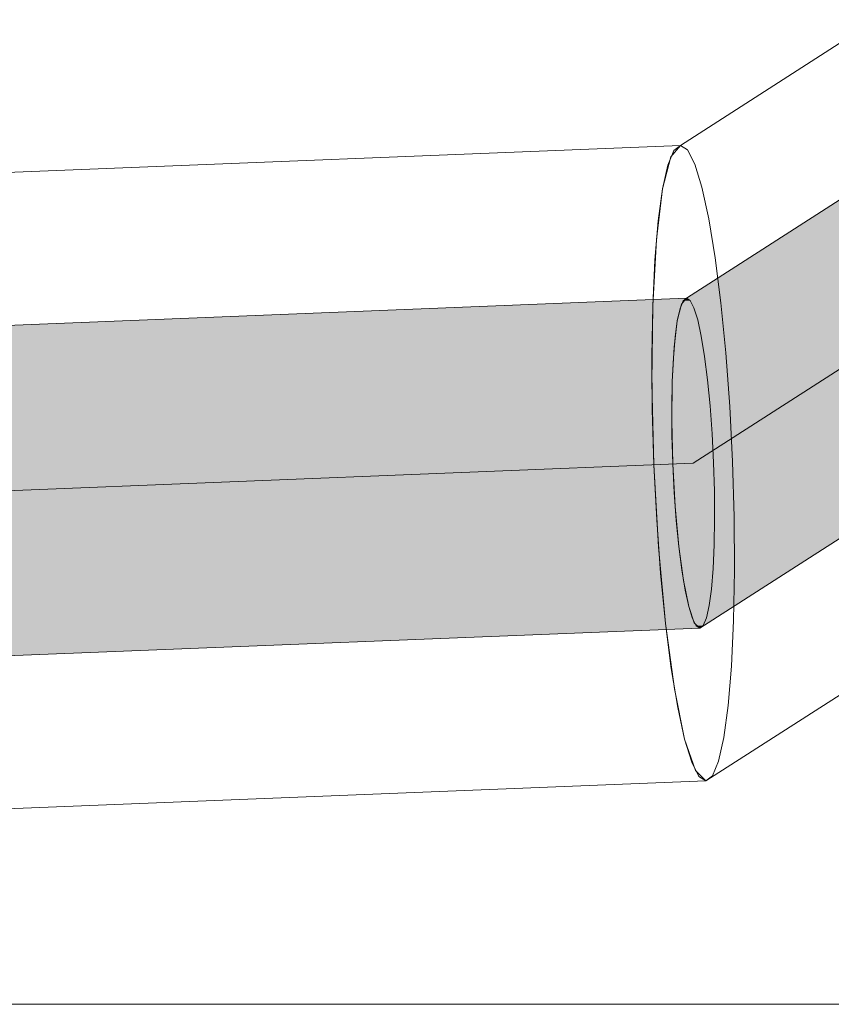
# Model space of a CAD drawing. Header units: millimetres. Extents: x 11681 to 15516, y 25095 to 29743.
# Tile 48 of 96: x 13033 to 13059, y 27701 to 27733. Entities that reach past the tile are written whole.
import ezdxf

# ---------------------------------------------------------------- set-up
doc = ezdxf.new("R2010")
doc.units = ezdxf.units.MM
doc.layers.add('420-K Ściany_Nr_pióra__95', color=7, linetype='Continuous', lineweight=13, true_color=0x7c7c7c)
doc.layers.add('510-I Elektryczne_Nr_pióra__172', color=7, linetype='Continuous', lineweight=20, true_color=0x663200)
doc.layers.add('510-I Elektryczne', color=7, linetype='Continuous')
doc.layers.add('510-I Elektryczne_Nr_pióra__19', color=255, linetype='Continuous', lineweight=30)
doc.layers.add('XREF', color=8, linetype='Continuous', lineweight=9)

# ---------------------------------------------------------------- blocks, each defined once
blk = doc.blocks.new('parter 2025.10.15')
at = {"layer": '510-I Elektryczne', "linetype": 'Continuous', "lineweight": 5}
for points in [[(772.045, 2332.67), (771.906, 2332.124), (778.305, 2336.236), (778.444, 2336.782)], [(772.045, 2332.67), (771.906, 2332.124), (778.305, 2336.236), (778.444, 2336.782)], [(772.211, 2332.861), (772.045, 2332.67), (778.444, 2336.782), (778.609, 2336.973)], [(772.211, 2332.861), (772.045, 2332.67), (778.444, 2336.782), (778.609, 2336.973)], [(771.906, 2332.124), (771.802, 2331.261), (778.201, 2335.373), (778.305, 2336.236)], [(771.906, 2332.124), (771.802, 2331.261), (778.201, 2335.373), (778.305, 2336.236)], [(771.802, 2331.261), (771.741, 2330.14), (778.14, 2334.252), (778.201, 2335.373)], [(771.802, 2331.261), (771.741, 2330.14), (778.14, 2334.252), (778.201, 2335.373)], [(771.741, 2330.14), (771.727, 2328.836), (778.125, 2332.948), (778.14, 2334.252)], [(771.741, 2330.14), (771.727, 2328.836), (778.125, 2332.948), (778.14, 2334.252)], [(698.219, 2329.894), (698.106, 2329.808), (772.098, 2332.774), (772.211, 2332.861)], [(698.219, 2329.894), (698.106, 2329.808), (772.098, 2332.774), (772.211, 2332.861)], [(771.727, 2328.836), (771.76, 2327.438), (778.159, 2331.55), (778.125, 2332.948)], [(771.727, 2328.836), (771.76, 2327.438), (778.159, 2331.55), (778.125, 2332.948)], [(772.098, 2332.774), (772.33, 2332.783), (772.211, 2332.861)], [(772.098, 2332.774), (772.33, 2332.783), (772.211, 2332.861)], [(698.004, 2329.56), (697.914, 2329.158), (771.906, 2332.124), (771.996, 2332.526)], [(698.004, 2329.56), (697.914, 2329.158), (771.906, 2332.124), (771.996, 2332.526)], [(698.106, 2329.808), (698.004, 2329.56), (771.996, 2332.526), (772.098, 2332.774)], [(698.106, 2329.808), (698.004, 2329.56), (771.996, 2332.526), (772.098, 2332.774)], [(771.906, 2332.124), (772.573, 2332.151), (772.452, 2332.544), (771.996, 2332.526)], [(771.906, 2332.124), (772.573, 2332.151), (772.452, 2332.544), (771.996, 2332.526)], [(771.996, 2332.526), (772.452, 2332.544), (772.33, 2332.783), (772.098, 2332.774)], [(771.996, 2332.526), (772.452, 2332.544), (772.33, 2332.783), (772.098, 2332.774)], [(771.832, 2331.581), (772.69, 2331.616), (772.573, 2332.151), (771.906, 2332.124)], [(771.832, 2331.581), (772.69, 2331.616), (772.573, 2332.151), (771.906, 2332.124)], [(697.914, 2329.158), (697.84, 2328.615), (771.832, 2331.581), (771.906, 2332.124)], [(697.914, 2329.158), (697.84, 2328.615), (771.832, 2331.581), (771.906, 2332.124)], [(697.84, 2328.615), (697.785, 2327.946), (771.777, 2330.913), (771.832, 2331.581)], [(697.84, 2328.615), (697.785, 2327.946), (771.777, 2330.913), (771.832, 2331.581)], [(771.76, 2327.438), (771.839, 2326.043), (778.237, 2330.155), (778.159, 2331.55)], [(771.76, 2327.438), (771.839, 2326.043), (778.237, 2330.155), (778.159, 2331.55)], [(771.777, 2330.913), (772.799, 2330.954), (772.69, 2331.616), (771.832, 2331.581)], [(771.777, 2330.913), (772.799, 2330.954), (772.69, 2331.616), (771.832, 2331.581)], [(697.785, 2327.946), (697.749, 2327.173), (771.741, 2330.14), (771.777, 2330.913)], [(697.785, 2327.946), (697.749, 2327.173), (771.741, 2330.14), (771.777, 2330.913)], [(771.741, 2330.14), (772.897, 2330.186), (772.799, 2330.954), (771.777, 2330.913)], [(771.741, 2330.14), (772.897, 2330.186), (772.799, 2330.954), (771.777, 2330.913)], [(697.749, 2327.173), (697.734, 2326.319), (771.726, 2329.285), (771.741, 2330.14)], [(697.749, 2327.173), (697.734, 2326.319), (771.726, 2329.285), (771.741, 2330.14)], [(771.726, 2329.285), (772.98, 2329.336), (772.897, 2330.186), (771.741, 2330.14)], [(771.726, 2329.285), (772.98, 2329.336), (772.897, 2330.186), (771.741, 2330.14)], [(771.839, 2326.043), (771.957, 2324.744), (778.356, 2328.856), (778.237, 2330.155)], [(771.839, 2326.043), (771.957, 2324.744), (778.356, 2328.856), (778.237, 2330.155)], [(697.734, 2326.319), (697.74, 2325.409), (771.732, 2328.376), (771.726, 2329.285)], [(697.734, 2326.319), (697.74, 2325.409), (771.732, 2328.376), (771.726, 2329.285)], [(772.98, 2329.336), (771.726, 2329.285), (771.732, 2328.376), (773.046, 2328.428)], [(772.98, 2329.336), (771.726, 2329.285), (771.732, 2328.376), (773.046, 2328.428)], [(771.957, 2324.744), (772.108, 2323.631), (778.507, 2327.743), (778.356, 2328.856)], [(771.957, 2324.744), (772.108, 2323.631), (778.507, 2327.743), (778.356, 2328.856)], [(697.74, 2325.409), (697.768, 2324.472), (771.76, 2327.438), (771.732, 2328.376)], [(697.74, 2325.409), (697.768, 2324.472), (771.76, 2327.438), (771.732, 2328.376)], [(773.046, 2328.428), (771.732, 2328.376), (771.76, 2327.438), (773.094, 2327.492)], [(773.046, 2328.428), (771.732, 2328.376), (771.76, 2327.438), (773.094, 2327.492)], [(772.108, 2323.631), (772.281, 2322.779), (778.679, 2326.891), (778.507, 2327.743)], [(772.108, 2323.631), (772.281, 2322.779), (778.679, 2326.891), (778.507, 2327.743)], [(697.768, 2324.472), (697.816, 2323.535), (771.808, 2326.502), (771.76, 2327.438)], [(697.768, 2324.472), (697.816, 2323.535), (771.808, 2326.502), (771.76, 2327.438)], [(773.094, 2327.492), (771.76, 2327.438), (771.808, 2326.502), (773.121, 2326.554)], [(773.094, 2327.492), (771.76, 2327.438), (771.808, 2326.502), (773.121, 2326.554)], [(772.281, 2322.779), (772.463, 2322.246), (778.862, 2326.358), (778.679, 2326.891)], [(772.281, 2322.779), (772.463, 2322.246), (778.862, 2326.358), (778.679, 2326.891)], [(697.816, 2323.535), (697.882, 2322.628), (771.874, 2325.594), (771.808, 2326.502)], [(697.816, 2323.535), (697.882, 2322.628), (771.874, 2325.594), (771.808, 2326.502)], [(773.121, 2326.554), (771.808, 2326.502), (771.874, 2325.594), (773.128, 2325.645)], [(773.121, 2326.554), (771.808, 2326.502), (771.874, 2325.594), (773.128, 2325.645)], [(772.463, 2322.246), (772.643, 2322.069), (779.042, 2326.181), (778.862, 2326.358)], [(772.463, 2322.246), (772.643, 2322.069), (779.042, 2326.181), (778.862, 2326.358)], [(697.882, 2322.628), (697.965, 2321.778), (771.957, 2324.744), (771.874, 2325.594)], [(697.882, 2322.628), (697.965, 2321.778), (771.957, 2324.744), (771.874, 2325.594)], [(773.128, 2325.645), (771.874, 2325.594), (771.957, 2324.744), (773.113, 2324.79)], [(773.128, 2325.645), (771.874, 2325.594), (771.957, 2324.744), (773.113, 2324.79)], [(697.965, 2321.778), (698.063, 2321.01), (772.055, 2323.976), (771.957, 2324.744)], [(697.965, 2321.778), (698.063, 2321.01), (772.055, 2323.976), (771.957, 2324.744)], [(773.113, 2324.79), (771.957, 2324.744), (772.055, 2323.976), (773.077, 2324.017)], [(773.113, 2324.79), (771.957, 2324.744), (772.055, 2323.976), (773.077, 2324.017)], [(698.063, 2321.01), (698.172, 2320.348), (772.164, 2323.315), (772.055, 2323.976)], [(698.063, 2321.01), (698.172, 2320.348), (772.164, 2323.315), (772.055, 2323.976)], [(773.077, 2324.017), (772.055, 2323.976), (772.164, 2323.315), (773.021, 2323.349)], [(773.077, 2324.017), (772.055, 2323.976), (772.164, 2323.315), (773.021, 2323.349)], [(698.172, 2320.348), (698.289, 2319.812), (772.281, 2322.779), (772.164, 2323.315)], [(698.172, 2320.348), (698.289, 2319.812), (772.281, 2322.779), (772.164, 2323.315)], [(773.021, 2323.349), (772.164, 2323.315), (772.281, 2322.779), (772.948, 2322.806)], [(773.021, 2323.349), (772.164, 2323.315), (772.281, 2322.779), (772.948, 2322.806)], [(772.948, 2322.806), (772.281, 2322.779), (772.402, 2322.386), (772.858, 2322.404)], [(772.948, 2322.806), (772.281, 2322.779), (772.402, 2322.386), (772.858, 2322.404)], [(698.289, 2319.812), (698.41, 2319.419), (772.402, 2322.386), (772.281, 2322.779)], [(698.289, 2319.812), (698.41, 2319.419), (772.402, 2322.386), (772.281, 2322.779)], [(698.41, 2319.419), (698.532, 2319.18), (772.524, 2322.147), (772.402, 2322.386)], [(698.41, 2319.419), (698.532, 2319.18), (772.524, 2322.147), (772.402, 2322.386)], [(772.858, 2322.404), (772.402, 2322.386), (772.524, 2322.147), (772.756, 2322.156)], [(772.858, 2322.404), (772.402, 2322.386), (772.524, 2322.147), (772.756, 2322.156)], [(698.532, 2319.18), (698.651, 2319.103), (772.643, 2322.069), (772.524, 2322.147)], [(698.532, 2319.18), (698.651, 2319.103), (772.643, 2322.069), (772.524, 2322.147)], [(772.524, 2322.147), (772.643, 2322.069), (772.756, 2322.156)], [(772.524, 2322.147), (772.643, 2322.069), (772.756, 2322.156)]]:
    blk.add_hatch(color=8, dxfattribs=at).paths.add_polyline_path(points)
at = {"layer": '420-K Ściany_Nr_pióra__95', "color": 8, "linetype": 'Continuous', "lineweight": 5, "flags": 128}
blk.add_lwpolyline([(1066.745, 2309.766), (655.253, 2309.766)], dxfattribs=at)
at = {"layer": '510-I Elektryczne_Nr_pióra__172', "color": 8, "linetype": 'Continuous', "lineweight": 5}
for p, q in [((772.01, 2337.857), (778.409, 2341.969)), ((772.01, 2337.857), (778.409, 2341.969)), ((698.018, 2334.89), (772.01, 2337.857)), ((698.018, 2334.89), (772.01, 2337.857)), ((771.794, 2337.69), (771.596, 2337.212)), ((771.794, 2337.69), (771.596, 2337.212)), ((772.01, 2337.857), (771.692, 2337.489)), ((772.01, 2337.857), (771.692, 2337.489)), ((772.01, 2337.857), (771.794, 2337.69)), ((772.01, 2337.857), (771.794, 2337.69)), ((772.24, 2337.708), (772.01, 2337.857)), ((772.24, 2337.708), (772.01, 2337.857)), ((772.475, 2337.248), (772.24, 2337.708)), ((772.475, 2337.248), (772.24, 2337.708)), ((771.692, 2337.489), (771.424, 2336.439)), ((771.692, 2337.489), (771.424, 2336.439)), ((771.596, 2337.212), (771.424, 2336.439)), ((771.596, 2337.212), (771.424, 2336.439)), ((772.709, 2336.49), (772.475, 2337.248)), ((772.709, 2336.49), (772.475, 2337.248)), ((772.211, 2332.861), (778.609, 2336.973)), ((772.211, 2332.861), (778.609, 2336.973)), ((771.424, 2336.439), (771.224, 2334.777)), ((771.424, 2336.439), (771.224, 2334.777)), ((771.424, 2336.439), (771.282, 2335.392)), ((771.424, 2336.439), (771.282, 2335.392)), ((772.934, 2335.459), (772.709, 2336.49)), ((772.934, 2335.459), (772.709, 2336.49)), ((771.282, 2335.392), (771.175, 2334.105)), ((771.282, 2335.392), (771.175, 2334.105)), ((773.143, 2334.184), (772.934, 2335.459)), ((773.143, 2334.184), (772.934, 2335.459)), ((771.224, 2334.777), (771.106, 2332.616)), ((771.224, 2334.777), (771.106, 2332.616)), ((771.175, 2334.105), (771.106, 2332.616)), ((771.175, 2334.105), (771.106, 2332.616)), ((773.331, 2332.705), (773.143, 2334.184)), ((773.331, 2332.705), (773.143, 2334.184)), ((698.219, 2329.894), (772.211, 2332.861)), ((698.219, 2329.894), (772.211, 2332.861)), ((772.211, 2332.861), (772.045, 2332.67)), ((772.211, 2332.861), (772.045, 2332.67)), ((772.211, 2332.861), (772.098, 2332.774)), ((772.211, 2332.861), (772.098, 2332.774)), ((772.33, 2332.783), (772.211, 2332.861)), ((772.33, 2332.783), (772.211, 2332.861)), ((771.106, 2332.616), (771.077, 2330.971)), ((771.106, 2332.616), (771.077, 2330.971)), ((771.106, 2332.616), (771.078, 2330.105)), ((771.106, 2332.616), (771.078, 2330.105)), ((772.045, 2332.67), (771.906, 2332.124)), ((772.045, 2332.67), (771.906, 2332.124)), ((771.996, 2332.526), (771.906, 2332.124)), ((771.996, 2332.526), (771.906, 2332.124)), ((772.098, 2332.774), (771.996, 2332.526)), ((772.098, 2332.774), (771.996, 2332.526)), ((772.452, 2332.544), (772.33, 2332.783)), ((772.452, 2332.544), (772.33, 2332.783)), ((772.573, 2332.151), (772.452, 2332.544)), ((772.573, 2332.151), (772.452, 2332.544)), ((773.492, 2331.068), (773.331, 2332.705)), ((773.492, 2331.068), (773.331, 2332.705)), ((772.69, 2331.616), (772.573, 2332.151)), ((772.69, 2331.616), (772.573, 2332.151)), ((771.906, 2332.124), (771.802, 2331.261)), ((771.906, 2332.124), (771.802, 2331.261)), ((771.906, 2332.124), (771.832, 2331.581)), ((771.906, 2332.124), (771.832, 2331.581)), ((771.832, 2331.581), (771.777, 2330.913)), ((771.832, 2331.581), (771.777, 2330.913)), ((772.799, 2330.954), (772.69, 2331.616)), ((772.799, 2330.954), (772.69, 2331.616)), ((771.802, 2331.261), (771.741, 2330.14)), ((771.802, 2331.261), (771.741, 2330.14)), ((771.077, 2330.971), (771.089, 2329.219)), ((771.077, 2330.971), (771.089, 2329.219)), ((771.777, 2330.913), (771.741, 2330.14)), ((771.777, 2330.913), (771.741, 2330.14)), ((772.897, 2330.186), (772.799, 2330.954)), ((772.897, 2330.186), (772.799, 2330.954)), ((773.62, 2329.32), (773.492, 2331.068)), ((773.62, 2329.32), (773.492, 2331.068)), ((771.078, 2330.105), (771.142, 2327.414)), ((771.078, 2330.105), (771.142, 2327.414)), ((771.741, 2330.14), (771.726, 2329.285)), ((771.741, 2330.14), (771.726, 2329.285)), ((771.741, 2330.14), (771.727, 2328.836)), ((771.741, 2330.14), (771.727, 2328.836)), ((772.98, 2329.336), (772.897, 2330.186)), ((772.98, 2329.336), (772.897, 2330.186)), ((771.726, 2329.285), (771.732, 2328.376)), ((771.726, 2329.285), (771.732, 2328.376)), ((773.046, 2328.428), (772.98, 2329.336)), ((773.046, 2328.428), (772.98, 2329.336)), ((773.712, 2327.517), (773.62, 2329.32)), ((773.712, 2327.517), (773.62, 2329.32)), ((771.089, 2329.219), (771.142, 2327.414)), ((771.089, 2329.219), (771.142, 2327.414)), ((771.727, 2328.836), (771.76, 2327.438)), ((771.727, 2328.836), (771.76, 2327.438)), ((771.732, 2328.376), (771.76, 2327.438)), ((771.732, 2328.376), (771.76, 2327.438)), ((773.094, 2327.492), (773.046, 2328.428)), ((773.094, 2327.492), (773.046, 2328.428)), ((771.142, 2327.414), (771.234, 2325.61)), ((771.142, 2327.414), (771.294, 2324.726)), ((771.142, 2327.414), (771.234, 2325.61)), ((771.142, 2327.414), (771.294, 2324.726)), ((771.76, 2327.438), (771.808, 2326.502)), ((771.76, 2327.438), (771.839, 2326.043)), ((771.76, 2327.438), (771.808, 2326.502)), ((771.76, 2327.438), (771.839, 2326.043)), ((773.121, 2326.554), (773.094, 2327.492)), ((773.121, 2326.554), (773.094, 2327.492)), ((773.765, 2325.711), (773.712, 2327.517)), ((773.765, 2325.711), (773.712, 2327.517)), ((771.808, 2326.502), (771.874, 2325.594)), ((771.808, 2326.502), (771.874, 2325.594)), ((773.128, 2325.645), (773.121, 2326.554)), ((773.128, 2325.645), (773.121, 2326.554)), ((771.839, 2326.043), (771.957, 2324.744)), ((771.839, 2326.043), (771.957, 2324.744)), ((772.643, 2322.069), (779.042, 2326.181)), ((772.643, 2322.069), (779.042, 2326.181)), ((773.777, 2323.959), (773.765, 2325.711)), ((773.777, 2323.959), (773.765, 2325.711)), ((771.234, 2325.61), (771.362, 2323.862)), ((771.234, 2325.61), (771.362, 2323.862)), ((771.874, 2325.594), (771.957, 2324.744)), ((771.874, 2325.594), (771.957, 2324.744)), ((773.113, 2324.79), (773.128, 2325.645)), ((773.113, 2324.79), (773.128, 2325.645)), ((771.957, 2324.744), (772.055, 2323.976)), ((771.957, 2324.744), (772.108, 2323.631)), ((771.957, 2324.744), (772.055, 2323.976)), ((771.957, 2324.744), (772.108, 2323.631)), ((773.077, 2324.017), (773.113, 2324.79)), ((773.077, 2324.017), (773.113, 2324.79)), ((771.294, 2324.726), (771.523, 2322.225)), ((771.294, 2324.726), (771.523, 2322.225)), ((771.362, 2323.862), (771.523, 2322.225)), ((771.362, 2323.862), (771.523, 2322.225)), ((772.055, 2323.976), (772.164, 2323.315)), ((772.055, 2323.976), (772.164, 2323.315)), ((773.021, 2323.349), (773.077, 2324.017)), ((773.021, 2323.349), (773.077, 2324.017)), ((773.748, 2322.314), (773.777, 2323.959)), ((773.748, 2322.314), (773.777, 2323.959)), ((772.108, 2323.631), (772.281, 2322.779)), ((772.108, 2323.631), (772.281, 2322.779)), ((772.164, 2323.315), (772.281, 2322.779)), ((772.164, 2323.315), (772.281, 2322.779)), ((772.948, 2322.806), (773.021, 2323.349)), ((772.948, 2322.806), (773.021, 2323.349)), ((772.858, 2322.404), (772.948, 2322.806)), ((772.858, 2322.404), (772.948, 2322.806)), ((772.281, 2322.779), (772.402, 2322.386)), ((772.281, 2322.779), (772.463, 2322.246)), ((772.281, 2322.779), (772.402, 2322.386)), ((772.281, 2322.779), (772.463, 2322.246)), ((771.523, 2322.225), (771.711, 2320.746)), ((771.523, 2322.225), (771.813, 2320.081)), ((771.523, 2322.225), (771.711, 2320.746)), ((771.523, 2322.225), (771.813, 2320.081)), ((772.402, 2322.386), (772.524, 2322.147)), ((772.402, 2322.386), (772.524, 2322.147)), ((772.463, 2322.246), (772.643, 2322.069)), ((772.463, 2322.246), (772.643, 2322.069)), ((772.756, 2322.156), (772.858, 2322.404)), ((772.756, 2322.156), (772.858, 2322.404)), ((773.679, 2320.825), (773.748, 2322.314)), ((773.679, 2320.825), (773.748, 2322.314)), ((698.651, 2319.103), (772.643, 2322.069)), ((698.651, 2319.103), (772.643, 2322.069)), ((772.524, 2322.147), (772.643, 2322.069)), ((772.524, 2322.147), (772.643, 2322.069)), ((772.643, 2322.069), (772.756, 2322.156)), ((772.643, 2322.069), (772.756, 2322.156)), ((772.844, 2317.073), (779.242, 2321.185)), ((772.844, 2317.073), (779.242, 2321.185)), ((771.711, 2320.746), (771.92, 2319.471)), ((771.711, 2320.746), (771.92, 2319.471)), ((773.572, 2319.538), (773.679, 2320.825)), ((773.572, 2319.538), (773.679, 2320.825)), ((771.813, 2320.081), (772.145, 2318.44)), ((771.813, 2320.081), (772.145, 2318.44)), ((771.92, 2319.471), (772.145, 2318.44)), ((771.92, 2319.471), (772.145, 2318.44)), ((773.43, 2318.491), (773.572, 2319.538)), ((773.43, 2318.491), (773.572, 2319.538)), ((772.145, 2318.44), (772.379, 2317.682)), ((772.145, 2318.44), (772.497, 2317.414)), ((772.145, 2318.44), (772.379, 2317.682)), ((772.145, 2318.44), (772.497, 2317.414)), ((773.258, 2317.718), (773.43, 2318.491)), ((773.258, 2317.718), (773.43, 2318.491)), ((772.379, 2317.682), (772.614, 2317.222)), ((772.379, 2317.682), (772.614, 2317.222)), ((773.06, 2317.24), (773.258, 2317.718)), ((773.06, 2317.24), (773.258, 2317.718)), ((772.497, 2317.414), (772.844, 2317.073)), ((772.497, 2317.414), (772.844, 2317.073)), ((698.852, 2314.107), (772.844, 2317.073)), ((698.852, 2314.107), (772.844, 2317.073)), ((772.614, 2317.222), (772.844, 2317.073)), ((772.614, 2317.222), (772.844, 2317.073)), ((772.844, 2317.073), (773.06, 2317.24)), ((772.844, 2317.073), (773.06, 2317.24))]:
    blk.add_line(p, q, dxfattribs=at)
at = {"layer": '510-I Elektryczne_Nr_pióra__19', "color": 8, "linetype": 'Continuous', "lineweight": 5}
for p, q in [((772.427, 2327.465), (778.826, 2331.577)), ((772.427, 2327.465), (778.826, 2331.577)), ((698.435, 2324.499), (772.427, 2327.465)), ((698.435, 2324.499), (772.427, 2327.465))]:
    blk.add_line(p, q, dxfattribs=at)

msp = doc.modelspace()

# ---------------------------------------------------------------- block references
at = {"layer": 'XREF'}
msp.add_blockref('parter 2025.10.15', (12282.339, 25390.784), dxfattribs=at)

doc.saveas('drawing.dxf')
